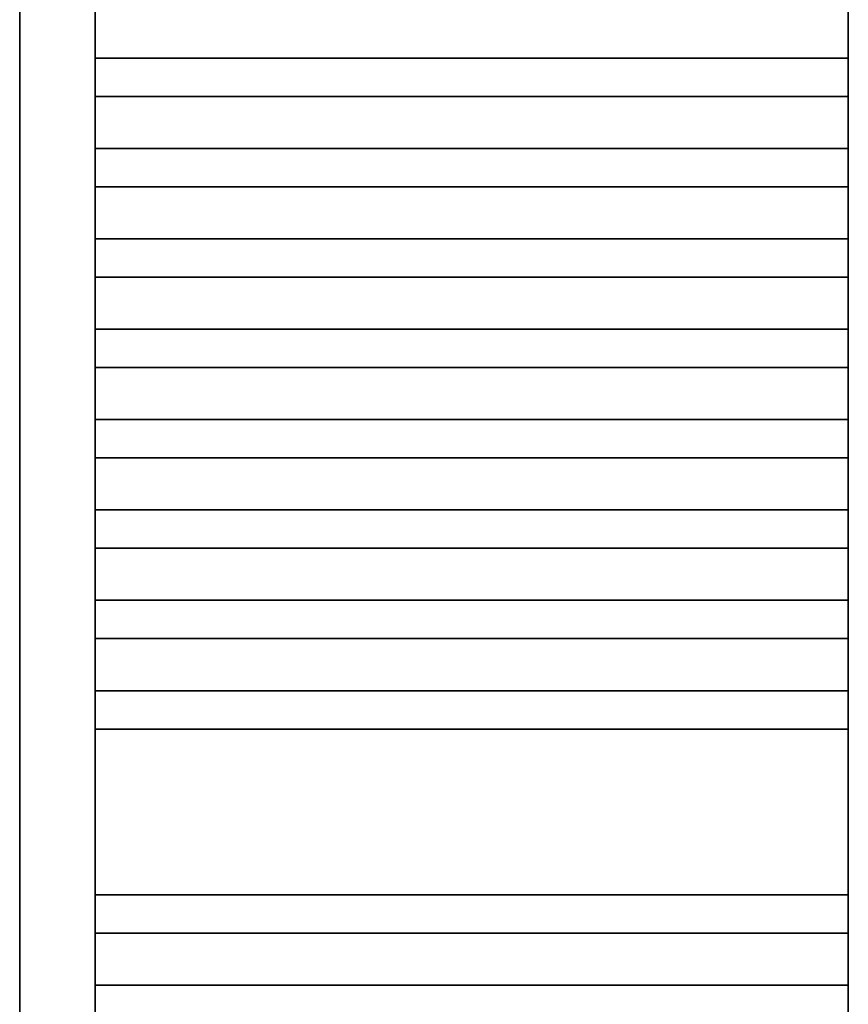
# Model space of a CAD drawing. Header units: millimetres. Extents: x 60394 to 199354, y 20895 to 166073.
# Tile 13 of 256: x 67092 to 67642, y 21547 to 22200. Entities that reach past the tile are written whole.
import ezdxf

# ---------------------------------------------------------------- set-up
doc = ezdxf.new("R2010")
doc.units = ezdxf.units.MM
doc.layers.add('UT_ZAŘÍZENÍ - OT', color=3, linetype='Continuous', lineweight=35)

msp = doc.modelspace()

# ---------------------------------------------------------------- linework, layer by layer
at = {"layer": 'UT_ZAŘÍZENÍ - OT', "linetype": 'Continuous'}
for p, q in [((67091.74, 21163.62), (67091.74, 22983.62)), ((67141.74, 22983.62), (67141.74, 21163.62)), ((67641.74, 21163.62), (67641.74, 22983.62)), ((67641.74, 22174.8), (67141.74, 22174.8)), ((67641.74, 22174.8), (67141.74, 22174.8)), ((67641.74, 22174.8), (67141.74, 22174.8)), ((67641.74, 22174.8), (67141.74, 22174.8)), ((67641.74, 22174.8), (67141.74, 22174.8)), ((67641.74, 22174.8), (67141.74, 22174.8)), ((67641.74, 22174.8), (67141.74, 22174.8)), ((67641.74, 22174.8), (67141.74, 22174.8)), ((67641.74, 22174.8), (67141.74, 22174.8)), ((67641.74, 22174.8), (67141.74, 22174.8)), ((67641.74, 22174.8), (67141.74, 22174.8)), ((67641.74, 22174.8), (67141.74, 22174.8)), ((67641.74, 22174.8), (67141.74, 22174.8)), ((67641.74, 22174.8), (67141.74, 22174.8)), ((67641.74, 22174.8), (67141.74, 22174.8)), ((67641.74, 22174.8), (67141.74, 22174.8)), ((67641.74, 22174.8), (67141.74, 22174.8)), ((67641.74, 22174.8), (67141.74, 22174.8)), ((67641.74, 22174.8), (67141.74, 22174.8)), ((67641.74, 22174.8), (67141.74, 22174.8)), ((67641.74, 22174.8), (67141.74, 22174.8)), ((67641.74, 22174.8), (67141.74, 22174.8)), ((67641.74, 22174.8), (67141.74, 22174.8)), ((67641.74, 22174.8), (67141.74, 22174.8)), ((67641.74, 22174.8), (67141.74, 22174.8)), ((67641.74, 22174.8), (67141.74, 22174.8)), ((67641.74, 22174.8), (67141.74, 22174.8)), ((67641.74, 22174.8), (67141.74, 22174.8)), ((67641.74, 22174.8), (67141.74, 22174.8)), ((67641.74, 22174.8), (67141.74, 22174.8)), ((67641.74, 22174.8), (67141.74, 22174.8)), ((67641.74, 22174.8), (67141.74, 22174.8)), ((67641.74, 22174.8), (67141.74, 22174.8)), ((67641.74, 22174.8), (67141.74, 22174.8)), ((67641.74, 22149.35), (67141.74, 22149.35)), ((67641.74, 22149.35), (67141.74, 22149.35)), ((67641.74, 22149.35), (67141.74, 22149.35)), ((67641.74, 22149.35), (67141.74, 22149.35)), ((67641.74, 22149.35), (67141.74, 22149.35)), ((67641.74, 22149.35), (67141.74, 22149.35)), ((67641.74, 22149.35), (67141.74, 22149.35)), ((67641.74, 22149.35), (67141.74, 22149.35)), ((67641.74, 22149.35), (67141.74, 22149.35)), ((67641.74, 22149.35), (67141.74, 22149.35)), ((67641.74, 22149.35), (67141.74, 22149.35)), ((67641.74, 22149.35), (67141.74, 22149.35)), ((67641.74, 22149.35), (67141.74, 22149.35)), ((67641.74, 22149.35), (67141.74, 22149.35)), ((67641.74, 22149.35), (67141.74, 22149.35)), ((67641.74, 22149.35), (67141.74, 22149.35)), ((67641.74, 22149.35), (67141.74, 22149.35)), ((67641.74, 22149.35), (67141.74, 22149.35)), ((67641.74, 22149.35), (67141.74, 22149.35)), ((67641.74, 22149.35), (67141.74, 22149.35)), ((67641.74, 22149.35), (67141.74, 22149.35)), ((67641.74, 22149.35), (67141.74, 22149.35)), ((67641.74, 22149.35), (67141.74, 22149.35)), ((67641.74, 22149.35), (67141.74, 22149.35)), ((67641.74, 22149.35), (67141.74, 22149.35)), ((67641.74, 22149.35), (67141.74, 22149.35)), ((67641.74, 22149.35), (67141.74, 22149.35)), ((67641.74, 22149.35), (67141.74, 22149.35)), ((67641.74, 22149.35), (67141.74, 22149.35)), ((67641.74, 22149.35), (67141.74, 22149.35)), ((67641.74, 22149.35), (67141.74, 22149.35)), ((67641.74, 22149.35), (67141.74, 22149.35)), ((67641.74, 22149.35), (67141.74, 22149.35)), ((67641.74, 22149.35), (67141.74, 22149.35)), ((67641.74, 22114.8), (67141.74, 22114.8)), ((67641.74, 22114.8), (67141.74, 22114.8)), ((67641.74, 22114.8), (67141.74, 22114.8)), ((67641.74, 22114.8), (67141.74, 22114.8)), ((67641.74, 22114.8), (67141.74, 22114.8)), ((67641.74, 22114.8), (67141.74, 22114.8)), ((67641.74, 22114.8), (67141.74, 22114.8)), ((67641.74, 22114.8), (67141.74, 22114.8)), ((67641.74, 22114.8), (67141.74, 22114.8)), ((67641.74, 22114.8), (67141.74, 22114.8)), ((67641.74, 22114.8), (67141.74, 22114.8)), ((67641.74, 22114.8), (67141.74, 22114.8)), ((67641.74, 22114.8), (67141.74, 22114.8)), ((67641.74, 22114.8), (67141.74, 22114.8)), ((67641.74, 22114.8), (67141.74, 22114.8)), ((67641.74, 22114.8), (67141.74, 22114.8)), ((67641.74, 22114.8), (67141.74, 22114.8)), ((67641.74, 22114.8), (67141.74, 22114.8)), ((67641.74, 22114.8), (67141.74, 22114.8)), ((67641.74, 22114.8), (67141.74, 22114.8)), ((67641.74, 22114.8), (67141.74, 22114.8)), ((67641.74, 22114.8), (67141.74, 22114.8)), ((67641.74, 22114.8), (67141.74, 22114.8)), ((67641.74, 22114.8), (67141.74, 22114.8)), ((67641.74, 22114.8), (67141.74, 22114.8)), ((67641.74, 22114.8), (67141.74, 22114.8)), ((67641.74, 22114.8), (67141.74, 22114.8)), ((67641.74, 22114.8), (67141.74, 22114.8)), ((67641.74, 22114.8), (67141.74, 22114.8)), ((67641.74, 22114.8), (67141.74, 22114.8)), ((67641.74, 22114.8), (67141.74, 22114.8)), ((67641.74, 22114.8), (67141.74, 22114.8)), ((67641.74, 22114.8), (67141.74, 22114.8)), ((67641.74, 22114.8), (67141.74, 22114.8)), ((67641.74, 22089.35), (67141.74, 22089.35)), ((67641.74, 22089.35), (67141.74, 22089.35)), ((67641.74, 22089.35), (67141.74, 22089.35)), ((67641.74, 22089.35), (67141.74, 22089.35)), ((67641.74, 22089.35), (67141.74, 22089.35)), ((67641.74, 22089.35), (67141.74, 22089.35)), ((67641.74, 22089.35), (67141.74, 22089.35)), ((67641.74, 22089.35), (67141.74, 22089.35)), ((67641.74, 22089.35), (67141.74, 22089.35)), ((67641.74, 22089.35), (67141.74, 22089.35)), ((67641.74, 22089.35), (67141.74, 22089.35)), ((67641.74, 22089.35), (67141.74, 22089.35)), ((67641.74, 22089.35), (67141.74, 22089.35)), ((67641.74, 22089.35), (67141.74, 22089.35)), ((67641.74, 22089.35), (67141.74, 22089.35)), ((67641.74, 22089.35), (67141.74, 22089.35)), ((67641.74, 22089.35), (67141.74, 22089.35)), ((67641.74, 22089.35), (67141.74, 22089.35)), ((67641.74, 22089.35), (67141.74, 22089.35)), ((67641.74, 22089.35), (67141.74, 22089.35)), ((67641.74, 22089.35), (67141.74, 22089.35)), ((67641.74, 22089.35), (67141.74, 22089.35)), ((67641.74, 22089.35), (67141.74, 22089.35)), ((67641.74, 22089.35), (67141.74, 22089.35)), ((67641.74, 22089.35), (67141.74, 22089.35)), ((67641.74, 22089.35), (67141.74, 22089.35)), ((67641.74, 22089.35), (67141.74, 22089.35)), ((67641.74, 22089.35), (67141.74, 22089.35)), ((67641.74, 22089.35), (67141.74, 22089.35)), ((67641.74, 22089.35), (67141.74, 22089.35)), ((67641.74, 22089.35), (67141.74, 22089.35)), ((67641.74, 22089.35), (67141.74, 22089.35)), ((67641.74, 22089.35), (67141.74, 22089.35)), ((67641.74, 22089.35), (67141.74, 22089.35)), ((67641.74, 22054.8), (67141.74, 22054.8)), ((67641.74, 22054.8), (67141.74, 22054.8)), ((67641.74, 22054.8), (67141.74, 22054.8)), ((67641.74, 22054.8), (67141.74, 22054.8)), ((67641.74, 22054.8), (67141.74, 22054.8)), ((67641.74, 22054.8), (67141.74, 22054.8)), ((67641.74, 22054.8), (67141.74, 22054.8)), ((67641.74, 22054.8), (67141.74, 22054.8)), ((67641.74, 22054.8), (67141.74, 22054.8)), ((67641.74, 22054.8), (67141.74, 22054.8)), ((67641.74, 22054.8), (67141.74, 22054.8)), ((67641.74, 22054.8), (67141.74, 22054.8)), ((67641.74, 22054.8), (67141.74, 22054.8)), ((67641.74, 22054.8), (67141.74, 22054.8)), ((67641.74, 22054.8), (67141.74, 22054.8)), ((67641.74, 22054.8), (67141.74, 22054.8)), ((67641.74, 22054.8), (67141.74, 22054.8)), ((67641.74, 22054.8), (67141.74, 22054.8)), ((67641.74, 22054.8), (67141.74, 22054.8)), ((67641.74, 22054.8), (67141.74, 22054.8)), ((67641.74, 22054.8), (67141.74, 22054.8)), ((67641.74, 22054.8), (67141.74, 22054.8)), ((67641.74, 22054.8), (67141.74, 22054.8)), ((67641.74, 22054.8), (67141.74, 22054.8)), ((67641.74, 22054.8), (67141.74, 22054.8)), ((67641.74, 22054.8), (67141.74, 22054.8)), ((67641.74, 22054.8), (67141.74, 22054.8)), ((67641.74, 22054.8), (67141.74, 22054.8)), ((67641.74, 22054.8), (67141.74, 22054.8)), ((67641.74, 22054.8), (67141.74, 22054.8)), ((67641.74, 22054.8), (67141.74, 22054.8)), ((67641.74, 22054.8), (67141.74, 22054.8)), ((67641.74, 22054.8), (67141.74, 22054.8)), ((67641.74, 22054.8), (67141.74, 22054.8)), ((67641.74, 22029.35), (67141.74, 22029.35)), ((67641.74, 22029.35), (67141.74, 22029.35)), ((67641.74, 22029.35), (67141.74, 22029.35)), ((67641.74, 22029.35), (67141.74, 22029.35)), ((67641.74, 22029.35), (67141.74, 22029.35)), ((67641.74, 22029.35), (67141.74, 22029.35)), ((67641.74, 22029.35), (67141.74, 22029.35)), ((67641.74, 22029.35), (67141.74, 22029.35)), ((67641.74, 22029.35), (67141.74, 22029.35)), ((67641.74, 22029.35), (67141.74, 22029.35)), ((67641.74, 22029.35), (67141.74, 22029.35)), ((67641.74, 22029.35), (67141.74, 22029.35)), ((67641.74, 22029.35), (67141.74, 22029.35)), ((67641.74, 22029.35), (67141.74, 22029.35)), ((67641.74, 22029.35), (67141.74, 22029.35)), ((67641.74, 22029.35), (67141.74, 22029.35)), ((67641.74, 22029.35), (67141.74, 22029.35)), ((67641.74, 22029.35), (67141.74, 22029.35)), ((67641.74, 22029.35), (67141.74, 22029.35)), ((67641.74, 22029.35), (67141.74, 22029.35)), ((67641.74, 22029.35), (67141.74, 22029.35)), ((67641.74, 22029.35), (67141.74, 22029.35)), ((67641.74, 22029.35), (67141.74, 22029.35)), ((67641.74, 22029.35), (67141.74, 22029.35)), ((67641.74, 22029.35), (67141.74, 22029.35)), ((67641.74, 22029.35), (67141.74, 22029.35)), ((67641.74, 22029.35), (67141.74, 22029.35)), ((67641.74, 22029.35), (67141.74, 22029.35)), ((67641.74, 22029.35), (67141.74, 22029.35)), ((67641.74, 22029.35), (67141.74, 22029.35)), ((67641.74, 22029.35), (67141.74, 22029.35)), ((67641.74, 22029.35), (67141.74, 22029.35)), ((67641.74, 22029.35), (67141.74, 22029.35)), ((67641.74, 22029.35), (67141.74, 22029.35)), ((67641.74, 21994.8), (67141.74, 21994.8)), ((67641.74, 21994.8), (67141.74, 21994.8)), ((67641.74, 21994.8), (67141.74, 21994.8)), ((67641.74, 21994.8), (67141.74, 21994.8)), ((67641.74, 21994.8), (67141.74, 21994.8)), ((67641.74, 21994.8), (67141.74, 21994.8)), ((67641.74, 21994.8), (67141.74, 21994.8)), ((67641.74, 21994.8), (67141.74, 21994.8)), ((67641.74, 21994.8), (67141.74, 21994.8)), ((67641.74, 21994.8), (67141.74, 21994.8)), ((67641.74, 21994.8), (67141.74, 21994.8)), ((67641.74, 21994.8), (67141.74, 21994.8)), ((67641.74, 21994.8), (67141.74, 21994.8)), ((67641.74, 21994.8), (67141.74, 21994.8)), ((67641.74, 21994.8), (67141.74, 21994.8)), ((67641.74, 21994.8), (67141.74, 21994.8)), ((67641.74, 21994.8), (67141.74, 21994.8)), ((67641.74, 21994.8), (67141.74, 21994.8)), ((67641.74, 21994.8), (67141.74, 21994.8)), ((67641.74, 21994.8), (67141.74, 21994.8)), ((67641.74, 21994.8), (67141.74, 21994.8)), ((67641.74, 21994.8), (67141.74, 21994.8)), ((67641.74, 21994.8), (67141.74, 21994.8)), ((67641.74, 21994.8), (67141.74, 21994.8)), ((67641.74, 21994.8), (67141.74, 21994.8)), ((67641.74, 21994.8), (67141.74, 21994.8)), ((67641.74, 21994.8), (67141.74, 21994.8)), ((67641.74, 21994.8), (67141.74, 21994.8)), ((67641.74, 21994.8), (67141.74, 21994.8)), ((67641.74, 21994.8), (67141.74, 21994.8)), ((67641.74, 21994.8), (67141.74, 21994.8)), ((67641.74, 21994.8), (67141.74, 21994.8)), ((67641.74, 21994.8), (67141.74, 21994.8)), ((67641.74, 21994.8), (67141.74, 21994.8)), ((67641.74, 21969.35), (67141.74, 21969.35)), ((67641.74, 21969.35), (67141.74, 21969.35)), ((67641.74, 21969.35), (67141.74, 21969.35)), ((67641.74, 21969.35), (67141.74, 21969.35)), ((67641.74, 21969.35), (67141.74, 21969.35)), ((67641.74, 21969.35), (67141.74, 21969.35)), ((67641.74, 21969.35), (67141.74, 21969.35)), ((67641.74, 21969.35), (67141.74, 21969.35)), ((67641.74, 21969.35), (67141.74, 21969.35)), ((67641.74, 21969.35), (67141.74, 21969.35)), ((67641.74, 21969.35), (67141.74, 21969.35)), ((67641.74, 21969.35), (67141.74, 21969.35)), ((67641.74, 21969.35), (67141.74, 21969.35)), ((67641.74, 21969.35), (67141.74, 21969.35)), ((67641.74, 21969.35), (67141.74, 21969.35)), ((67641.74, 21969.35), (67141.74, 21969.35)), ((67641.74, 21969.35), (67141.74, 21969.35)), ((67641.74, 21969.35), (67141.74, 21969.35)), ((67641.74, 21969.35), (67141.74, 21969.35)), ((67641.74, 21969.35), (67141.74, 21969.35)), ((67641.74, 21969.35), (67141.74, 21969.35)), ((67641.74, 21969.35), (67141.74, 21969.35)), ((67641.74, 21969.35), (67141.74, 21969.35)), ((67641.74, 21969.35), (67141.74, 21969.35)), ((67641.74, 21969.35), (67141.74, 21969.35)), ((67641.74, 21969.35), (67141.74, 21969.35)), ((67641.74, 21969.35), (67141.74, 21969.35)), ((67641.74, 21969.35), (67141.74, 21969.35)), ((67641.74, 21969.35), (67141.74, 21969.35)), ((67641.74, 21969.35), (67141.74, 21969.35)), ((67641.74, 21969.35), (67141.74, 21969.35)), ((67641.74, 21969.35), (67141.74, 21969.35)), ((67641.74, 21969.35), (67141.74, 21969.35)), ((67641.74, 21969.35), (67141.74, 21969.35)), ((67641.74, 21934.8), (67141.74, 21934.8)), ((67641.74, 21934.8), (67141.74, 21934.8)), ((67641.74, 21934.8), (67141.74, 21934.8)), ((67641.74, 21934.8), (67141.74, 21934.8)), ((67641.74, 21934.8), (67141.74, 21934.8)), ((67641.74, 21934.8), (67141.74, 21934.8)), ((67641.74, 21934.8), (67141.74, 21934.8)), ((67641.74, 21934.8), (67141.74, 21934.8)), ((67641.74, 21934.8), (67141.74, 21934.8)), ((67641.74, 21934.8), (67141.74, 21934.8)), ((67641.74, 21934.8), (67141.74, 21934.8)), ((67641.74, 21934.8), (67141.74, 21934.8)), ((67641.74, 21934.8), (67141.74, 21934.8)), ((67641.74, 21934.8), (67141.74, 21934.8)), ((67641.74, 21934.8), (67141.74, 21934.8)), ((67641.74, 21934.8), (67141.74, 21934.8)), ((67641.74, 21934.8), (67141.74, 21934.8)), ((67641.74, 21934.8), (67141.74, 21934.8)), ((67641.74, 21934.8), (67141.74, 21934.8)), ((67641.74, 21934.8), (67141.74, 21934.8)), ((67641.74, 21934.8), (67141.74, 21934.8)), ((67641.74, 21934.8), (67141.74, 21934.8)), ((67641.74, 21934.8), (67141.74, 21934.8)), ((67641.74, 21934.8), (67141.74, 21934.8)), ((67641.74, 21934.8), (67141.74, 21934.8)), ((67641.74, 21934.8), (67141.74, 21934.8)), ((67641.74, 21934.8), (67141.74, 21934.8)), ((67641.74, 21934.8), (67141.74, 21934.8)), ((67641.74, 21934.8), (67141.74, 21934.8)), ((67641.74, 21934.8), (67141.74, 21934.8)), ((67641.74, 21934.8), (67141.74, 21934.8)), ((67641.74, 21934.8), (67141.74, 21934.8)), ((67641.74, 21934.8), (67141.74, 21934.8)), ((67641.74, 21934.8), (67141.74, 21934.8)), ((67641.74, 21909.35), (67141.74, 21909.35)), ((67641.74, 21909.35), (67141.74, 21909.35)), ((67641.74, 21909.35), (67141.74, 21909.35)), ((67641.74, 21909.35), (67141.74, 21909.35)), ((67641.74, 21909.35), (67141.74, 21909.35)), ((67641.74, 21909.35), (67141.74, 21909.35)), ((67641.74, 21909.35), (67141.74, 21909.35)), ((67641.74, 21909.35), (67141.74, 21909.35)), ((67641.74, 21909.35), (67141.74, 21909.35)), ((67641.74, 21909.35), (67141.74, 21909.35)), ((67641.74, 21909.35), (67141.74, 21909.35)), ((67641.74, 21909.35), (67141.74, 21909.35)), ((67641.74, 21909.35), (67141.74, 21909.35)), ((67641.74, 21909.35), (67141.74, 21909.35)), ((67641.74, 21909.35), (67141.74, 21909.35)), ((67641.74, 21909.35), (67141.74, 21909.35)), ((67641.74, 21909.35), (67141.74, 21909.35)), ((67641.74, 21909.35), (67141.74, 21909.35)), ((67641.74, 21909.35), (67141.74, 21909.35)), ((67641.74, 21909.35), (67141.74, 21909.35)), ((67641.74, 21909.35), (67141.74, 21909.35)), ((67641.74, 21909.35), (67141.74, 21909.35)), ((67641.74, 21909.35), (67141.74, 21909.35)), ((67641.74, 21909.35), (67141.74, 21909.35)), ((67641.74, 21909.35), (67141.74, 21909.35)), ((67641.74, 21909.35), (67141.74, 21909.35)), ((67641.74, 21909.35), (67141.74, 21909.35)), ((67641.74, 21909.35), (67141.74, 21909.35)), ((67641.74, 21909.35), (67141.74, 21909.35)), ((67641.74, 21909.35), (67141.74, 21909.35)), ((67641.74, 21909.35), (67141.74, 21909.35)), ((67641.74, 21909.35), (67141.74, 21909.35)), ((67641.74, 21909.35), (67141.74, 21909.35)), ((67641.74, 21909.35), (67141.74, 21909.35)), ((67641.74, 21874.8), (67141.74, 21874.8)), ((67641.74, 21874.8), (67141.74, 21874.8)), ((67641.74, 21874.8), (67141.74, 21874.8)), ((67641.74, 21874.8), (67141.74, 21874.8)), ((67641.74, 21874.8), (67141.74, 21874.8)), ((67641.74, 21874.8), (67141.74, 21874.8)), ((67641.74, 21874.8), (67141.74, 21874.8)), ((67641.74, 21874.8), (67141.74, 21874.8)), ((67641.74, 21874.8), (67141.74, 21874.8)), ((67641.74, 21874.8), (67141.74, 21874.8)), ((67641.74, 21874.8), (67141.74, 21874.8)), ((67641.74, 21874.8), (67141.74, 21874.8)), ((67641.74, 21874.8), (67141.74, 21874.8)), ((67641.74, 21874.8), (67141.74, 21874.8)), ((67641.74, 21874.8), (67141.74, 21874.8)), ((67641.74, 21874.8), (67141.74, 21874.8)), ((67641.74, 21874.8), (67141.74, 21874.8)), ((67641.74, 21874.8), (67141.74, 21874.8)), ((67641.74, 21874.8), (67141.74, 21874.8)), ((67641.74, 21874.8), (67141.74, 21874.8)), ((67641.74, 21874.8), (67141.74, 21874.8)), ((67641.74, 21874.8), (67141.74, 21874.8)), ((67641.74, 21874.8), (67141.74, 21874.8)), ((67641.74, 21874.8), (67141.74, 21874.8)), ((67641.74, 21874.8), (67141.74, 21874.8)), ((67641.74, 21874.8), (67141.74, 21874.8)), ((67641.74, 21874.8), (67141.74, 21874.8)), ((67641.74, 21874.8), (67141.74, 21874.8)), ((67641.74, 21874.8), (67141.74, 21874.8)), ((67641.74, 21874.8), (67141.74, 21874.8)), ((67641.74, 21874.8), (67141.74, 21874.8)), ((67641.74, 21874.8), (67141.74, 21874.8)), ((67641.74, 21874.8), (67141.74, 21874.8)), ((67641.74, 21874.8), (67141.74, 21874.8)), ((67641.74, 21849.35), (67141.74, 21849.35)), ((67641.74, 21849.35), (67141.74, 21849.35)), ((67641.74, 21849.35), (67141.74, 21849.35)), ((67641.74, 21849.35), (67141.74, 21849.35)), ((67641.74, 21849.35), (67141.74, 21849.35)), ((67641.74, 21849.35), (67141.74, 21849.35)), ((67641.74, 21849.35), (67141.74, 21849.35)), ((67641.74, 21849.35), (67141.74, 21849.35)), ((67641.74, 21849.35), (67141.74, 21849.35)), ((67641.74, 21849.35), (67141.74, 21849.35)), ((67641.74, 21849.35), (67141.74, 21849.35)), ((67641.74, 21849.35), (67141.74, 21849.35)), ((67641.74, 21849.35), (67141.74, 21849.35)), ((67641.74, 21849.35), (67141.74, 21849.35)), ((67641.74, 21849.35), (67141.74, 21849.35)), ((67641.74, 21849.35), (67141.74, 21849.35)), ((67641.74, 21849.35), (67141.74, 21849.35)), ((67641.74, 21849.35), (67141.74, 21849.35)), ((67641.74, 21849.35), (67141.74, 21849.35)), ((67641.74, 21849.35), (67141.74, 21849.35)), ((67641.74, 21849.35), (67141.74, 21849.35)), ((67641.74, 21849.35), (67141.74, 21849.35)), ((67641.74, 21849.35), (67141.74, 21849.35)), ((67641.74, 21849.35), (67141.74, 21849.35)), ((67641.74, 21849.35), (67141.74, 21849.35)), ((67641.74, 21849.35), (67141.74, 21849.35)), ((67641.74, 21849.35), (67141.74, 21849.35)), ((67641.74, 21849.35), (67141.74, 21849.35)), ((67641.74, 21849.35), (67141.74, 21849.35)), ((67641.74, 21849.35), (67141.74, 21849.35)), ((67641.74, 21849.35), (67141.74, 21849.35)), ((67641.74, 21849.35), (67141.74, 21849.35)), ((67641.74, 21849.35), (67141.74, 21849.35)), ((67641.74, 21849.35), (67141.74, 21849.35)), ((67641.74, 21814.8), (67141.74, 21814.8)), ((67641.74, 21814.8), (67141.74, 21814.8)), ((67641.74, 21814.8), (67141.74, 21814.8)), ((67641.74, 21814.8), (67141.74, 21814.8)), ((67641.74, 21814.8), (67141.74, 21814.8)), ((67641.74, 21814.8), (67141.74, 21814.8)), ((67641.74, 21814.8), (67141.74, 21814.8)), ((67641.74, 21814.8), (67141.74, 21814.8)), ((67641.74, 21814.8), (67141.74, 21814.8)), ((67641.74, 21814.8), (67141.74, 21814.8)), ((67641.74, 21814.8), (67141.74, 21814.8)), ((67641.74, 21814.8), (67141.74, 21814.8)), ((67641.74, 21814.8), (67141.74, 21814.8)), ((67641.74, 21814.8), (67141.74, 21814.8)), ((67641.74, 21814.8), (67141.74, 21814.8)), ((67641.74, 21814.8), (67141.74, 21814.8)), ((67641.74, 21814.8), (67141.74, 21814.8)), ((67641.74, 21814.8), (67141.74, 21814.8)), ((67641.74, 21814.8), (67141.74, 21814.8)), ((67641.74, 21814.8), (67141.74, 21814.8)), ((67641.74, 21814.8), (67141.74, 21814.8)), ((67641.74, 21814.8), (67141.74, 21814.8)), ((67641.74, 21814.8), (67141.74, 21814.8)), ((67641.74, 21814.8), (67141.74, 21814.8)), ((67641.74, 21814.8), (67141.74, 21814.8)), ((67641.74, 21814.8), (67141.74, 21814.8)), ((67641.74, 21814.8), (67141.74, 21814.8)), ((67641.74, 21814.8), (67141.74, 21814.8)), ((67641.74, 21814.8), (67141.74, 21814.8)), ((67641.74, 21814.8), (67141.74, 21814.8)), ((67641.74, 21814.8), (67141.74, 21814.8)), ((67641.74, 21814.8), (67141.74, 21814.8)), ((67641.74, 21814.8), (67141.74, 21814.8)), ((67641.74, 21814.8), (67141.74, 21814.8)), ((67641.74, 21789.35), (67141.74, 21789.35)), ((67641.74, 21789.35), (67141.74, 21789.35)), ((67641.74, 21789.35), (67141.74, 21789.35)), ((67641.74, 21789.35), (67141.74, 21789.35)), ((67641.74, 21789.35), (67141.74, 21789.35)), ((67641.74, 21789.35), (67141.74, 21789.35)), ((67641.74, 21789.35), (67141.74, 21789.35)), ((67641.74, 21789.35), (67141.74, 21789.35)), ((67641.74, 21789.35), (67141.74, 21789.35)), ((67641.74, 21789.35), (67141.74, 21789.35)), ((67641.74, 21789.35), (67141.74, 21789.35)), ((67641.74, 21789.35), (67141.74, 21789.35)), ((67641.74, 21789.35), (67141.74, 21789.35)), ((67641.74, 21789.35), (67141.74, 21789.35)), ((67641.74, 21789.35), (67141.74, 21789.35)), ((67641.74, 21789.35), (67141.74, 21789.35)), ((67641.74, 21789.35), (67141.74, 21789.35)), ((67641.74, 21789.35), (67141.74, 21789.35)), ((67641.74, 21789.35), (67141.74, 21789.35)), ((67641.74, 21789.35), (67141.74, 21789.35)), ((67641.74, 21789.35), (67141.74, 21789.35)), ((67641.74, 21789.35), (67141.74, 21789.35)), ((67641.74, 21789.35), (67141.74, 21789.35)), ((67641.74, 21789.35), (67141.74, 21789.35)), ((67641.74, 21789.35), (67141.74, 21789.35)), ((67641.74, 21789.35), (67141.74, 21789.35)), ((67641.74, 21789.35), (67141.74, 21789.35)), ((67641.74, 21789.35), (67141.74, 21789.35)), ((67641.74, 21789.35), (67141.74, 21789.35)), ((67641.74, 21789.35), (67141.74, 21789.35)), ((67641.74, 21789.35), (67141.74, 21789.35)), ((67641.74, 21789.35), (67141.74, 21789.35)), ((67641.74, 21789.35), (67141.74, 21789.35)), ((67641.74, 21789.35), (67141.74, 21789.35)), ((67641.74, 21754.8), (67141.74, 21754.8)), ((67641.74, 21754.8), (67141.74, 21754.8)), ((67641.74, 21754.8), (67141.74, 21754.8)), ((67641.74, 21754.8), (67141.74, 21754.8)), ((67641.74, 21754.8), (67141.74, 21754.8)), ((67641.74, 21754.8), (67141.74, 21754.8)), ((67641.74, 21754.8), (67141.74, 21754.8)), ((67641.74, 21754.8), (67141.74, 21754.8)), ((67641.74, 21754.8), (67141.74, 21754.8)), ((67641.74, 21754.8), (67141.74, 21754.8)), ((67641.74, 21754.8), (67141.74, 21754.8)), ((67641.74, 21754.8), (67141.74, 21754.8)), ((67641.74, 21754.8), (67141.74, 21754.8)), ((67641.74, 21754.8), (67141.74, 21754.8)), ((67641.74, 21754.8), (67141.74, 21754.8)), ((67641.74, 21754.8), (67141.74, 21754.8)), ((67641.74, 21754.8), (67141.74, 21754.8)), ((67641.74, 21754.8), (67141.74, 21754.8)), ((67641.74, 21754.8), (67141.74, 21754.8)), ((67641.74, 21754.8), (67141.74, 21754.8)), ((67641.74, 21754.8), (67141.74, 21754.8)), ((67641.74, 21754.8), (67141.74, 21754.8)), ((67641.74, 21754.8), (67141.74, 21754.8)), ((67641.74, 21754.8), (67141.74, 21754.8)), ((67641.74, 21754.8), (67141.74, 21754.8)), ((67641.74, 21754.8), (67141.74, 21754.8)), ((67641.74, 21754.8), (67141.74, 21754.8)), ((67641.74, 21754.8), (67141.74, 21754.8)), ((67641.74, 21754.8), (67141.74, 21754.8)), ((67641.74, 21754.8), (67141.74, 21754.8)), ((67641.74, 21754.8), (67141.74, 21754.8)), ((67641.74, 21754.8), (67141.74, 21754.8)), ((67641.74, 21754.8), (67141.74, 21754.8)), ((67641.74, 21754.8), (67141.74, 21754.8)), ((67641.74, 21729.35), (67141.74, 21729.35)), ((67641.74, 21729.35), (67141.74, 21729.35)), ((67641.74, 21729.35), (67141.74, 21729.35)), ((67641.74, 21729.35), (67141.74, 21729.35)), ((67641.74, 21729.35), (67141.74, 21729.35)), ((67641.74, 21729.35), (67141.74, 21729.35)), ((67641.74, 21729.35), (67141.74, 21729.35)), ((67641.74, 21729.35), (67141.74, 21729.35)), ((67641.74, 21729.35), (67141.74, 21729.35)), ((67641.74, 21729.35), (67141.74, 21729.35)), ((67641.74, 21729.35), (67141.74, 21729.35)), ((67641.74, 21729.35), (67141.74, 21729.35)), ((67641.74, 21729.35), (67141.74, 21729.35)), ((67641.74, 21729.35), (67141.74, 21729.35)), ((67641.74, 21729.35), (67141.74, 21729.35)), ((67641.74, 21729.35), (67141.74, 21729.35)), ((67641.74, 21729.35), (67141.74, 21729.35)), ((67641.74, 21729.35), (67141.74, 21729.35)), ((67641.74, 21729.35), (67141.74, 21729.35)), ((67641.74, 21729.35), (67141.74, 21729.35)), ((67641.74, 21729.35), (67141.74, 21729.35)), ((67641.74, 21729.35), (67141.74, 21729.35)), ((67641.74, 21729.35), (67141.74, 21729.35)), ((67641.74, 21729.35), (67141.74, 21729.35)), ((67641.74, 21729.35), (67141.74, 21729.35)), ((67641.74, 21729.35), (67141.74, 21729.35)), ((67641.74, 21729.35), (67141.74, 21729.35)), ((67641.74, 21729.35), (67141.74, 21729.35)), ((67641.74, 21729.35), (67141.74, 21729.35)), ((67641.74, 21729.35), (67141.74, 21729.35)), ((67641.74, 21729.35), (67141.74, 21729.35)), ((67641.74, 21729.35), (67141.74, 21729.35)), ((67641.74, 21729.35), (67141.74, 21729.35)), ((67641.74, 21729.35), (67141.74, 21729.35)), ((67641.74, 21619.35), (67141.74, 21619.35)), ((67641.74, 21619.35), (67141.74, 21619.35)), ((67641.74, 21619.35), (67141.74, 21619.35)), ((67641.74, 21619.35), (67141.74, 21619.35)), ((67641.74, 21619.35), (67141.74, 21619.35)), ((67641.74, 21619.35), (67141.74, 21619.35)), ((67641.74, 21619.35), (67141.74, 21619.35)), ((67641.74, 21619.35), (67141.74, 21619.35)), ((67641.74, 21619.35), (67141.74, 21619.35)), ((67641.74, 21619.35), (67141.74, 21619.35)), ((67641.74, 21619.35), (67141.74, 21619.35)), ((67641.74, 21619.35), (67141.74, 21619.35)), ((67641.74, 21619.35), (67141.74, 21619.35)), ((67641.74, 21619.35), (67141.74, 21619.35)), ((67641.74, 21619.35), (67141.74, 21619.35)), ((67641.74, 21619.35), (67141.74, 21619.35)), ((67641.74, 21619.35), (67141.74, 21619.35)), ((67641.74, 21619.35), (67141.74, 21619.35)), ((67641.74, 21619.35), (67141.74, 21619.35)), ((67641.74, 21619.35), (67141.74, 21619.35)), ((67641.74, 21619.35), (67141.74, 21619.35)), ((67641.74, 21619.35), (67141.74, 21619.35)), ((67641.74, 21619.35), (67141.74, 21619.35)), ((67641.74, 21619.35), (67141.74, 21619.35)), ((67641.74, 21619.35), (67141.74, 21619.35)), ((67641.74, 21619.35), (67141.74, 21619.35)), ((67641.74, 21619.35), (67141.74, 21619.35)), ((67641.74, 21619.35), (67141.74, 21619.35)), ((67641.74, 21619.35), (67141.74, 21619.35)), ((67641.74, 21619.35), (67141.74, 21619.35)), ((67641.74, 21619.35), (67141.74, 21619.35)), ((67641.74, 21619.35), (67141.74, 21619.35)), ((67641.74, 21619.35), (67141.74, 21619.35)), ((67641.74, 21619.35), (67141.74, 21619.35)), ((67641.74, 21593.89), (67141.74, 21593.89)), ((67641.74, 21593.89), (67141.74, 21593.89)), ((67641.74, 21593.89), (67141.74, 21593.89)), ((67641.74, 21593.89), (67141.74, 21593.89)), ((67641.74, 21593.89), (67141.74, 21593.89)), ((67641.74, 21593.89), (67141.74, 21593.89)), ((67641.74, 21593.89), (67141.74, 21593.89)), ((67641.74, 21593.89), (67141.74, 21593.89)), ((67641.74, 21593.89), (67141.74, 21593.89)), ((67641.74, 21593.89), (67141.74, 21593.89)), ((67641.74, 21593.89), (67141.74, 21593.89)), ((67641.74, 21593.89), (67141.74, 21593.89)), ((67641.74, 21593.89), (67141.74, 21593.89)), ((67641.74, 21593.89), (67141.74, 21593.89)), ((67641.74, 21593.89), (67141.74, 21593.89)), ((67641.74, 21593.89), (67141.74, 21593.89)), ((67641.74, 21593.89), (67141.74, 21593.89)), ((67641.74, 21593.89), (67141.74, 21593.89)), ((67641.74, 21593.89), (67141.74, 21593.89)), ((67641.74, 21593.89), (67141.74, 21593.89)), ((67641.74, 21593.89), (67141.74, 21593.89)), ((67641.74, 21593.89), (67141.74, 21593.89)), ((67641.74, 21593.89), (67141.74, 21593.89)), ((67641.74, 21593.89), (67141.74, 21593.89)), ((67641.74, 21593.89), (67141.74, 21593.89)), ((67641.74, 21593.89), (67141.74, 21593.89)), ((67641.74, 21593.89), (67141.74, 21593.89)), ((67641.74, 21593.89), (67141.74, 21593.89)), ((67641.74, 21593.89), (67141.74, 21593.89)), ((67641.74, 21593.89), (67141.74, 21593.89)), ((67641.74, 21593.89), (67141.74, 21593.89)), ((67641.74, 21593.89), (67141.74, 21593.89)), ((67641.74, 21593.89), (67141.74, 21593.89)), ((67641.74, 21593.89), (67141.74, 21593.89)), ((67641.74, 21559.35), (67141.74, 21559.35)), ((67641.74, 21559.35), (67141.74, 21559.35)), ((67641.74, 21559.35), (67141.74, 21559.35)), ((67641.74, 21559.35), (67141.74, 21559.35)), ((67641.74, 21559.35), (67141.74, 21559.35)), ((67641.74, 21559.35), (67141.74, 21559.35)), ((67641.74, 21559.35), (67141.74, 21559.35)), ((67641.74, 21559.35), (67141.74, 21559.35)), ((67641.74, 21559.35), (67141.74, 21559.35)), ((67641.74, 21559.35), (67141.74, 21559.35)), ((67641.74, 21559.35), (67141.74, 21559.35)), ((67641.74, 21559.35), (67141.74, 21559.35)), ((67641.74, 21559.35), (67141.74, 21559.35)), ((67641.74, 21559.35), (67141.74, 21559.35)), ((67641.74, 21559.35), (67141.74, 21559.35)), ((67641.74, 21559.35), (67141.74, 21559.35)), ((67641.74, 21559.35), (67141.74, 21559.35)), ((67641.74, 21559.35), (67141.74, 21559.35)), ((67641.74, 21559.35), (67141.74, 21559.35)), ((67641.74, 21559.35), (67141.74, 21559.35)), ((67641.74, 21559.35), (67141.74, 21559.35)), ((67641.74, 21559.35), (67141.74, 21559.35)), ((67641.74, 21559.35), (67141.74, 21559.35)), ((67641.74, 21559.35), (67141.74, 21559.35)), ((67641.74, 21559.35), (67141.74, 21559.35)), ((67641.74, 21559.35), (67141.74, 21559.35)), ((67641.74, 21559.35), (67141.74, 21559.35)), ((67641.74, 21559.35), (67141.74, 21559.35)), ((67641.74, 21559.35), (67141.74, 21559.35)), ((67641.74, 21559.35), (67141.74, 21559.35)), ((67641.74, 21559.35), (67141.74, 21559.35)), ((67641.74, 21559.35), (67141.74, 21559.35)), ((67641.74, 21559.35), (67141.74, 21559.35)), ((67641.74, 21559.35), (67141.74, 21559.35))]:
    msp.add_line(p, q, dxfattribs=at)

doc.saveas('drawing.dxf')
